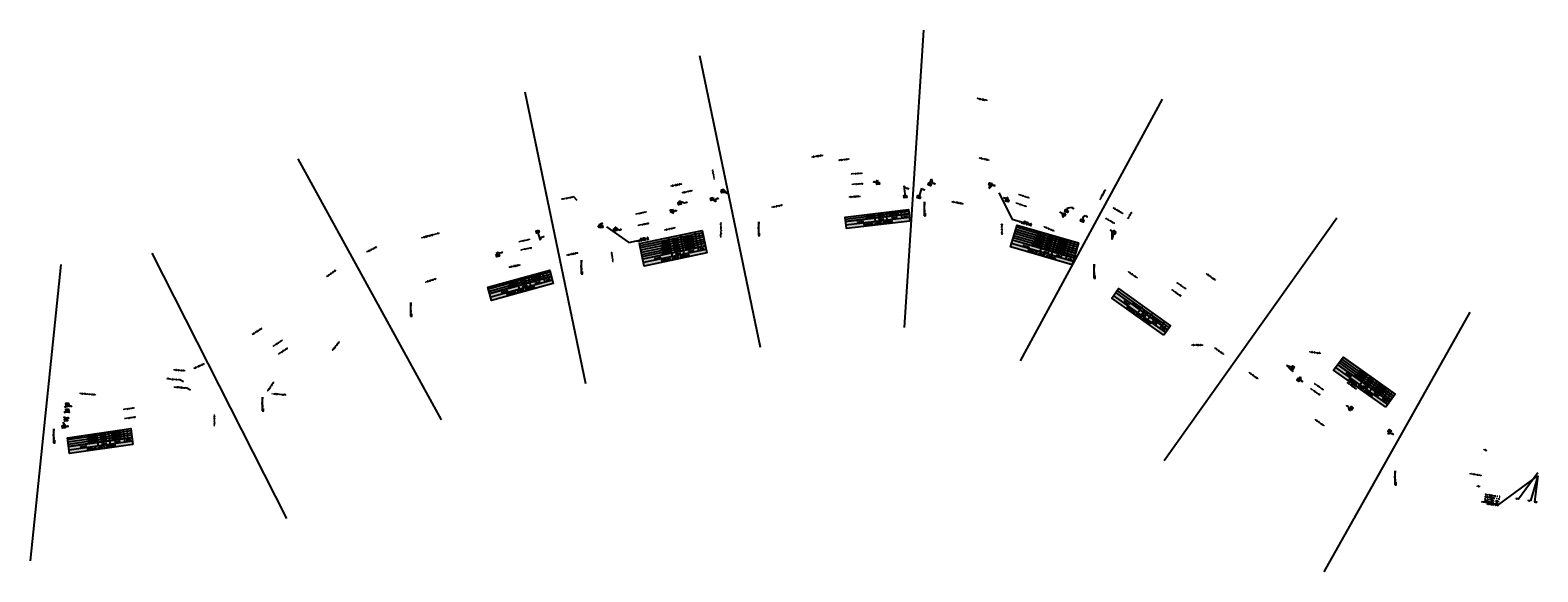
# Model space of a CAD drawing. Extents: x 137822 to 420079, y 34734 to 147659.
# Tile 5 of 9: x 401515 to 411645, y 144021 to 147659. Entities that reach past the tile are written whole.
import ezdxf
from ezdxf.enums import TextEntityAlignment as Align

# ---------------------------------------------------------------- set-up
doc = ezdxf.new("R2010")
doc.units = 0
doc.header["$MEASUREMENT"] = 0
for name, color, linetype in [('DH-TBL-P155', 155, 'Continuous'), ('DL-TBL-P00', 3, 'Continuous'), ('DL-TBL-P4', 8, 'Continuous'), ('DT-TBL-L140', 5, 'Continuous'), ('DT-TBL-L200', 7, 'Continuous'), ('ety', 5, 'Continuous'), ('PTRP-PLAN', 15, 'Continuous'), ('SS-BB-TAPER', 5, 'Continuous'), ('SSN', 3, 'Continuous'), ('ST-L140', 5, 'Continuous'), ('ST-L140-CALLOUTS', 5, 'Continuous'), ('ST-L200', 6, 'Continuous')]:
    doc.layers.add(name, color=color, linetype=linetype)
doc.layers.add('ST-B', color=211, linetype='Continuous', plot=False)
doc.styles.add('L140', font='ROMANSM.shx', dxfattribs={"height": 7})
doc.styles.add('L175', font='ROMANSM.shx', dxfattribs={"height": 8.75})
doc.styles.add('L200', font='ROMANSM.shx', dxfattribs={"height": 10})
doc.styles.add('L40', font='ROMANSM.shx', dxfattribs={"height": 2})

# ---------------------------------------------------------------- blocks, each defined once
blk = doc.blocks.new('dotarrow')
for p, q in [((0.13, 0), (-0.13, 0)), ((0, 1.24), (-0.08, 0.29)), ((-0.08, 0.29), (0, 0.23)), ((0, -0.62), (0, 1.24)), ((0.08, -0.29), (0, -0.23)), ((0.08, -0.67), (0, -0.62)), ((0.08, -0.29), (0.08, -0.67)), ((0.08, -0.75), (0.08, -0.64))]:
    blk.add_line(p, q)
for points in [[(0, 0.23), (-0.08, 0.29), (0, 1.24)], [(0, -0.23), (0.08, -0.29), (0, -0.62), (0.08, -0.67)]]:
    blk.add_solid(points)
blk = doc.blocks.new('NOTE-S')
blk.add_hatch(color=155).paths.add_polyline_path([(-0.18, -0.15), (-0.18, 0.15), (0.18, 0.15), (0.18, -0.15)])
at = {"flags": 128}
blk.add_lwpolyline([(-0.18, -0.15), (-0.18, 0.15), (0.18, 0.15), (0.18, -0.15)], close=True, dxfattribs=at)
at = {"style": 'L140'}
blk.add_attdef('#', text='', height=0.14, dxfattribs=at).set_placement((0, 0), align=Align.MIDDLE)

msp = doc.modelspace()

# ---------------------------------------------------------------- hatches: boundary and pattern name
at = {"layer": 'DH-TBL-P155'}
for points in [[(407426, 146377), (406999, 146326), (406990, 146403), (407417, 146455)], [(406062, 146163), (405641, 146075), (405610, 146225), (406030, 146313)], [(408516, 146083), (408103, 146203), (408146, 146350), (408558, 146230)], [(405006, 146047), (404591, 145933), (404616, 145844), (405030, 145958)], [(409178, 145673), (408827, 145923), (408782, 145859), (409132, 145610)], [(410624, 145126), (410273, 145375), (410336, 145463), (410686, 145214)], [(402206, 144876), (401780, 144815), (401765, 144922), (402191, 144983)]]:
    msp.add_hatch(color=256, dxfattribs=at).paths.add_polyline_path(points)

# ---------------------------------------------------------------- linework, layer by layer
at = {"layer": 'DL-TBL-P00'}
for p, q in [((407419, 146440), (406992, 146388)), ((407420, 146425), (406993, 146374)), ((407421, 146423), (406994, 146372)), ((407423, 146400), (406996, 146349)), ((407195, 146373), (407188, 146427)), ((407274, 146382), (407268, 146437)), ((407374, 146394), (407367, 146449)), ((406034, 146298), (405613, 146210)), ((406037, 146283), (405616, 146196)), ((405910, 146155), (405884, 146282)), ((406008, 146175), (405982, 146303)), ((408537, 146158), (408125, 146278)), ((408542, 146172), (408129, 146293)), ((408546, 146186), (408133, 146307)), ((408550, 146201), (408137, 146321)), ((408554, 146215), (408141, 146336)), ((408301, 146169), (408338, 146294)), ((406040, 146269), (405619, 146181)), ((406043, 146254), (405622, 146166)), ((406046, 146239), (405625, 146151)), ((406049, 146225), (405628, 146137)), ((406052, 146210), (405631, 146122)), ((406052, 146208), (405631, 146120)), ((406057, 146186), (405636, 146098)), ((405832, 146139), (405805, 146266)), ((408522, 146105), (408109, 146225)), ((408529, 146129), (408116, 146249)), ((408528, 146127), (408116, 146248)), ((408533, 146143), (408120, 146264)), ((408378, 146147), (408414, 146272)), ((408474, 146119), (408510, 146244)), ((405010, 146033), (404595, 145919)), ((405014, 146019), (404599, 145904)), ((405018, 146004), (404603, 145890)), ((405018, 146002), (404604, 145888)), ((405024, 145980), (404610, 145866)), ((404803, 145919), (404784, 145986)), ((404880, 145940), (404861, 146008)), ((404976, 145967), (404958, 146034)), ((409146, 145629), (408795, 145878)), ((409159, 145647), (408809, 145897)), ((409160, 145649), (408810, 145898)), ((409169, 145661), (408819, 145911)), ((408958, 145762), (408990, 145807)), ((409024, 145716), (409055, 145760)), ((409105, 145658), (409137, 145702)), ((410637, 145145), (410287, 145394)), ((410650, 145163), (410300, 145413)), ((410652, 145165), (410301, 145414)), ((410660, 145177), (410310, 145427)), ((410669, 145190), (410319, 145439)), ((410678, 145202), (410327, 145451)), ((410686, 145214), (410336, 145463)), ((410450, 145278), (410499, 145347)), ((410515, 145232), (410564, 145301)), ((410596, 145174), (410646, 145243)), ((402193, 144968), (401767, 144907)), ((402054, 144877), (402042, 144962)), ((402153, 144892), (402141, 144976)), ((402195, 144953), (401769, 144892)), ((402197, 144938), (401771, 144877)), ((402199, 144924), (401774, 144862)), ((402200, 144922), (401774, 144860)), ((402203, 144899), (401777, 144838)), ((401975, 144866), (401963, 144950))]:
    msp.add_line(p, q, dxfattribs=at)
at = {"layer": 'DL-TBL-P4', "flags": 128}
for points in [[(407426, 146377), (406999, 146326), (406990, 146403), (407417, 146455)], [(406062, 146163), (405641, 146075), (405610, 146225), (406030, 146313)], [(408516, 146083), (408103, 146203), (408146, 146350), (408558, 146230)], [(405030, 145958), (404616, 145844), (404591, 145933), (405006, 146047)], [(409132, 145610), (408782, 145859), (408827, 145923), (409178, 145673)], [(410624, 145126), (410273, 145375), (410336, 145463), (410686, 145214)], [(402206, 144876), (401780, 144815), (401765, 144922), (402191, 144983)]]:
    msp.add_lwpolyline(points, close=True, dxfattribs=at)
at = {"layer": 'ety'}
for p, q in [((402521, 145310), (402513, 145311)), ((402545, 145297), (402521, 145310)), ((402568, 145255), (402560, 145256)), ((402592, 145242), (402568, 145255))]:
    msp.add_line(p, q, dxfattribs=at)
at = {"layer": 'ety', "color": 155}
for points in [[(407876, 147197), (407878, 147205), (407948, 147182), (407949, 147191)], [(407020, 146797), (407021, 146789), (406947, 146789), (406948, 146781)], [(407962, 146789), (407960, 146781), (407891, 146805), (407889, 146797)], [(406097, 146718), (406105, 146720), (406108, 146653), (406116, 146654)], [(407109, 146702), (407110, 146694), (407030, 146698), (407030, 146689)], [(405966, 146586), (405967, 146577), (405894, 146571), (405896, 146562)], [(407113, 146633), (407114, 146624), (407034, 146628), (407034, 146619)], [(408213, 146478), (408210, 146470), (408137, 146504), (408135, 146496)], [(408232, 146535), (408229, 146527), (408156, 146561), (408154, 146553)], [(405659, 146443), (405660, 146435), (405581, 146427), (405582, 146419)], [(408805, 146363), (408801, 146356), (408742, 146399), (408738, 146392)], [(408894, 146391), (408887, 146396), (408921, 146437), (408914, 146441)], [(404263, 146299), (404265, 146291), (404141, 146268), (404143, 146259)], [(405675, 146367), (405676, 146359), (405596, 146351), (405598, 146343)], [(406152, 146371), (406161, 146370), (406151, 146265), (406159, 146264)], [(408049, 146283), (408041, 146283), (408048, 146362), (408040, 146362)], [(404875, 146259), (404876, 146250), (404796, 146242), (404798, 146234)], [(404886, 146202), (404888, 146194), (404808, 146186), (404810, 146178)], [(405417, 146171), (405425, 146172), (405427, 146099), (405435, 146100)], [(409252, 145875), (409247, 145869), (409187, 145922), (409182, 145915)], [(409286, 145923), (409281, 145916), (409221, 145969), (409216, 145962)], [(403209, 145582), (403214, 145575), (403143, 145538), (403148, 145531)], [(403244, 145529), (403249, 145522), (403178, 145485), (403183, 145478)], [(402509, 145316), (402508, 145307), (402430, 145322), (402429, 145314)], [(402558, 145261), (402557, 145251), (402480, 145267), (402480, 145257)], [(410210, 145245), (410205, 145239), (410145, 145292), (410140, 145285)], [(403235, 145213), (403235, 145205), (403136, 145221), (403135, 145213)], [(410185, 145211), (410180, 145204), (410120, 145257), (410115, 145250)], [(402217, 145127), (402218, 145118), (402138, 145116), (402139, 145108)], [(402226, 145065), (402227, 145057), (402147, 145054), (402148, 145046)], [(411271, 144672), (411269, 144664), (411185, 144686), (411184, 144678)]]:
    msp.add_solid(points, dxfattribs=at)
at = {"layer": 'ety'}
for points in [[(402545, 145297), (402536, 145301), (402537, 145303), (402536, 145301)], [(402592, 145242), (402583, 145245), (402584, 145248), (402583, 145245)]]:
    msp.add_solid(points, dxfattribs=at)
at = {"layer": 'PTRP-PLAN', "color": 155}
for points in [[(406844, 146823), (406845, 146815), (406765, 146811), (406766, 146802)], [(405895, 146632), (405897, 146624), (405817, 146615), (405818, 146607)], [(408735, 146591), (408743, 146587), (408698, 146520), (408706, 146516)], [(406572, 146489), (406574, 146481), (406494, 146473), (406495, 146465)], [(407095, 146548), (407096, 146539), (407015, 146542), (407016, 146533)], [(407787, 146497), (407785, 146489), (407708, 146511), (407707, 146503)], [(408862, 146431), (408857, 146423), (408792, 146471), (408788, 146464)], [(405852, 146337), (405853, 146329), (405773, 146320), (405775, 146312)], [(408400, 146313), (408396, 146305), (408326, 146345), (408323, 146337)], [(403844, 146207), (403848, 146200), (403772, 146172), (403776, 146165)], [(404809, 146087), (404811, 146079), (404731, 146071), (404733, 146062)], [(405197, 146168), (405199, 146160), (405119, 146152), (405120, 146143)], [(403569, 146051), (403574, 146045), (403503, 146005), (403508, 145998)], [(404244, 145994), (404247, 145986), (404168, 145969), (404170, 145961)], [(408959, 145997), (408954, 145990), (408893, 146043), (408889, 146036)], [(409484, 145982), (409479, 145975), (409419, 146029), (409414, 146022)], [(403071, 145662), (403076, 145655), (403004, 145617), (403009, 145610)], [(403591, 145571), (403598, 145565), (403541, 145508), (403548, 145503)], [(409398, 145548), (409398, 145540), (409318, 145548), (409318, 145539)], [(409540, 145484), (409535, 145477), (409474, 145530), (409469, 145523)], [(410189, 145492), (410188, 145484), (410109, 145504), (410108, 145495)], [(402558, 145376), (402557, 145367), (402478, 145383), (402477, 145374)], [(402685, 145424), (402689, 145416), (402612, 145390), (402616, 145383)], [(409770, 145320), (409765, 145313), (409705, 145366), (409700, 145359)], [(403150, 145301), (403157, 145296), (403105, 145235), (403112, 145230)], [(410431, 145252), (410426, 145245), (410365, 145298), (410360, 145291)], [(401959, 145214), (401958, 145206), (401846, 145224), (401845, 145216)], [(402748, 145078), (402757, 145078), (402749, 144998), (402758, 144998)], [(410214, 145004), (410209, 144997), (410148, 145050), (410143, 145044)], [(411303, 144840), (411301, 144832), (411284, 144845), (411282, 144837)]]:
    msp.add_solid(points, dxfattribs=at)
at = {"layer": 'SS-BB-TAPER'}
for p, q in [((407212, 146630), (407209, 146651)), ((407386, 146613), (407395, 146541)), ((407503, 146598), (407486, 146538)), ((407559, 146624), (407569, 146660)), ((407958, 146595), (407967, 146624)), ((405875, 146513), (405879, 146495)), ((406122, 146506), (406097, 146525)), ((406203, 146559), (406169, 146575)), ((408080, 146515), (408086, 146535)), ((405833, 146425), (405828, 146446)), ((408455, 146401), (408461, 146421)), ((408483, 146463), (408478, 146444)), ((408590, 146403), (408583, 146380)), ((404925, 146306), (404941, 146249)), ((405331, 146335), (405352, 146340)), ((405443, 146338), (405447, 146319)), ((408784, 146253), (408799, 146301)), ((404657, 146147), (404651, 146168)), ((409957, 145408), (409999, 145394)), ((410051, 145330), (410037, 145311)), ((401740, 145062), (401757, 145041)), ((401743, 145092), (401764, 145108)), ((401747, 145128), (401764, 145148)), ((410380, 145102), (410393, 145121)), ((401736, 145027), (401741, 144995)), ((410637, 144947), (410650, 144966))]:
    msp.add_line(p, q, dxfattribs=at)
at = {"layer": 'ST-B'}
for p, q in [((407517, 147659), (407388, 145663)), ((406012, 147489), (406421, 145531)), ((404838, 147244), (405247, 145286)), ((409121, 147196), (408167, 145438)), ((403313, 146794), (404277, 145041)), ((406173, 146588), (406155, 146584)), ((406203, 146559), (406173, 146588)), ((407196, 146636), (407179, 146641)), ((407209, 146651), (407196, 146636)), ((407386, 146613), (407401, 146598)), ((407401, 146598), (407418, 146593)), ((407503, 146598), (407509, 146590)), ((407509, 146590), (407526, 146586)), ((407569, 146660), (407578, 146631)), ((407578, 146631), (407595, 146626)), ((407958, 146595), (407983, 146619)), ((407983, 146619), (408000, 146614)), ((405875, 146513), (405912, 146499)), ((405912, 146499), (405930, 146503)), ((406122, 146526), (406139, 146529)), ((406122, 146506), (406122, 146526)), ((408072, 146528), (408054, 146533)), ((408086, 146535), (408072, 146528)), ((405833, 146425), (405841, 146443)), ((405841, 146443), (405858, 146447)), ((408448, 146428), (408434, 146438)), ((408455, 146401), (408448, 146428)), ((408483, 146463), (408512, 146470)), ((408512, 146470), (408526, 146459)), ((408590, 146403), (408604, 146415)), ((408604, 146415), (408619, 146405)), ((410295, 146396), (409135, 144766)), ((405331, 146335), (405345, 146358)), ((405345, 146358), (405362, 146361)), ((405443, 146338), (405470, 146316)), ((405470, 146316), (405487, 146320)), ((408786, 146308), (408771, 146318)), ((408784, 146253), (408786, 146308)), ((404941, 146249), (404951, 146268)), ((404951, 146268), (404969, 146273)), ((401721, 146085), (401515, 144095)), ((402333, 146162), (403238, 144379)), ((404651, 146168), (404673, 146163)), ((404673, 146163), (404690, 146168)), ((411188, 145765), (410208, 144021)), ((409957, 145408), (409986, 145378)), ((409986, 145378), (410001, 145367)), ((410051, 145330), (410051, 145308)), ((410051, 145308), (410065, 145297)), ((401740, 145062), (401759, 145056)), ((401743, 145092), (401764, 145095)), ((401747, 145128), (401777, 145135)), ((401764, 145095), (401781, 145093)), ((401777, 145135), (401795, 145133)), ((410373, 145129), (410359, 145139)), ((410380, 145102), (410373, 145129)), ((401736, 145027), (401756, 145000)), ((401756, 145000), (401773, 144998)), ((401759, 145056), (401776, 145054)), ((410637, 144947), (410661, 144953)), ((410661, 144953), (410675, 144942)), ((411644, 144685), (411516, 144510)), ((411645, 144665), (411595, 144498)), ((411645, 144665), (411622, 144491)), ((411516, 144510), (411498, 144513)), ((411595, 144498), (411577, 144501)), ((411622, 144491), (411639, 144488))]:
    msp.add_line(p, q, dxfattribs=at)
at = {"layer": 'ST-L140'}
for p, q in [((405168, 146540), (405160, 146538)), ((405191, 146515), (405168, 146540))]:
    msp.add_line(p, q, dxfattribs=at)
msp.add_solid([(405191, 146515), (405183, 146521), (405186, 146523), (405183, 146521)], dxfattribs=at)
at = {"layer": 'ST-L140-CALLOUTS', "flags": 128}
for points in [[(408023, 146566), (408113, 146390), (408245, 146351)], [(405387, 146337), (405537, 146233), (405672, 146261)]]:
    msp.add_lwpolyline(points, dxfattribs=at)
at = {"layer": 'ST-L200'}
for p, q in [((411383, 144474), (411645, 144665)), ((411265, 144493), (411383, 144474))]:
    msp.add_line(p, q, dxfattribs=at)
msp.add_solid([(411645, 144665), (411635, 144655), (411632, 144659), (411635, 144655)], dxfattribs=at)

# ---------------------------------------------------------------- block references
at = {"layer": 'SS-BB-TAPER', "zscale": 50}
for p, xscale, yscale, rotation, values in [((406169, 146575), 50.00000000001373, 50.00000000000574, 191.8021653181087, {'#': '1'}), ((407212, 146630), 50.00000000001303, 50.00000000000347, 186.8711882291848, {'#': '2'}), ((407559, 146624), 50.00000000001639, 50.00000000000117, 163.7164994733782, {'#': '7'}), ((407967, 146624), 50.00000000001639, 50.00000000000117, 163.7164994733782, {'#': '6'}), ((405879, 146495), 50.00000000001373, 50.00000000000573, 191.8021653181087, {'#': '2'}), ((406097, 146525), 50.00000000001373, 50.00000000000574, 191.8021653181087, {'#': '3'}), ((407395, 146541), 50.00000000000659, 50.00000000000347, 186.8711882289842, {'#': '1'}), ((407486, 146538), 50.00000000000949, 50.00000000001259, 163.7164994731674, {'#': '1'}), ((408080, 146515), 50.00000000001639, 50.00000000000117, 163.7164994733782, {'#': '5'}), ((405828, 146446), 50.00000000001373, 50.00000000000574, 191.8021653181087, {'#': '4'}), ((408461, 146421), 50.00000000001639, 50.00000000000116, 163.7164994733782, {'#': '4'}), ((408478, 146444), 50.00000000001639, 50.00000000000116, 163.7164994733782, {'#': '3'}), ((408583, 146380), 50.00000000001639, 50.00000000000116, 163.7164994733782, {'#': '2'}), ((404925, 146306), 50.00000000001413, 50.00000000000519, 195.4104930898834, {'#': '1'}), ((405352, 146340), 50.00000000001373, 50.00000000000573, 191.8021653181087, {'#': '6'}), ((405447, 146319), 50.00000000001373, 50.00000000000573, 191.8021653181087, {'#': '5'}), ((408799, 146301), 50.00000000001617, 50.00000000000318, 144.5595956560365, {'#': '1'}), ((404657, 146147), 50.00000000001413, 50.00000000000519, 195.4104930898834, {'#': '2'}), ((409999, 145394), 50.00000000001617, 50.00000000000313, 144.5595956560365, {'#': '4'}), ((410037, 145311), 50.00000000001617, 50.00000000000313, 144.5595956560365, {'#': '3'}), ((401764, 145148), 50.00000000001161, 50.00000000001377, 188.171917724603, {'#': '2'}), ((401764, 145108), 50.00000000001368, 50.00000000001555, 188.1719177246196, {'#': '4'}), ((410393, 145121), 50.00000000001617, 50.00000000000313, 144.5595956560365, {'#': '2'}), ((401741, 144995), 50.00000000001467, 50.0000000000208, 188.1719177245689, {'#': '1'}), ((401757, 145041), 50.00000000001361, 50.00000000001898, 188.1719177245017, {'#': '3'}), ((410650, 144966), 50.00000000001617, 50.00000000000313, 144.5595956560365, {'#': '1'})]:
    msp.add_blockref('NOTE-S', p, dxfattribs=dict(at, xscale=xscale, yscale=yscale, rotation=rotation)).add_auto_attribs(values)
at = {"layer": 'SSN', "xscale": 50, "yscale": 50, "zscale": 50}
for p in [(407525, 146444), (406410, 146310), (405220, 146053), (408665, 146025), (404074, 145769), (403076, 145133), (401674, 144919), (410686, 144637)]:
    msp.add_blockref('dotarrow', p, dxfattribs=at)

# ---------------------------------------------------------------- texts
at = {"layer": 'DT-TBL-L140', "style": 'L140'}
for s, rotation, p in [('END TAPER', 186.8712, (407184, 146419)), ('END TAPER', 186.8712, (407185, 146404)), ('BEGIN TAPER', 163.7165, (408330, 146289)), ("3' RADIUS", 163.7165, (408326, 146274)), ('BEGIN TAPER', 191.8022, (405813, 146199)), ('END TAPER', 191.8022, (405810, 146213)), ("3' RADIUS", 191.8022, (405804, 146243)), ("3' RADIUS", 191.8022, (405807, 146228)), ('END TAPER', 191.8022, (405817, 146184)), ('BEGIN TAPER', 163.7165, (408305, 146202)), ('BEGIN TAPER', 163.7165, (408309, 146217)), ('END TAPER', 163.7165, (408313, 146231)), ('END TAPER', 163.7165, (408317, 146245)), ("3' RADIUS", 163.7165, (408322, 146260)), ('BEGIN TAPER', 191.8022, (405820, 146169)), ('BEGIN TAPER', 195.4105, (404788, 145949)), ('END TAPER', 195.4105, (404784, 145963)), ('BEGIN TAPER', 144.5596, (408973, 145792)), ("15' RADIUS", 144.5596, (410490, 145345)), ('BEGIN TAPER', 144.5596, (410464, 145308)), ('END TAPER', 144.5596, (410473, 145320)), ("5' RADIUS", 144.5596, (410481, 145332)), ('BEGIN TAPER', 188.1719, (401958, 144942)), ('BEGIN TAPER', 188.1719, (401960, 144927)), ('BEGIN TAPER', 188.1719, (401963, 144912)), ('BEGIN TAPER', 188.1719, (401965, 144897))]:
    msp.add_text(s, height=7, rotation=rotation, dxfattribs=at).set_placement(p, align=Align.MIDDLE_LEFT)
for s, rotation, p in [('15.00 LT', 186.8712, (407229, 146425)), ('51.00 LT', 186.8712, (407231, 146410)), ('OFFSET', 186.8712, (407233, 146389)), ('"S"218+93.63', 186.8712, (407318, 146435)), ('"S"217+13.91', 186.8712, (407320, 146420)), ('STATION', 186.8712, (407323, 146400)), ('POINT', 186.8712, (407397, 146409)), ('2', 186.8712, (407393, 146444)), ('1', 186.8712, (407395, 146429)), ('"S"238+02.63', 191.8022, (405937, 146270)), ('6', 191.8022, (406011, 146286)), ('REMARKS', 186.8712, (407094, 146372)), ('9.00 RT', 163.7165, (408374, 146276)), ('10.00 RT', 191.8022, (405849, 146252)), ('10.00 LT', 191.8022, (405852, 146237)), ('5.00 LT', 191.8022, (405855, 146223)), ('15.00 RT', 191.8022, (405858, 146208)), ('73.00 RT', 191.8022, (405861, 146193)), ('51.00 RT', 191.8022, (405864, 146179)), ('"S"236+92.25', 191.8022, (405940, 146256)), ('"S"232+93.35', 191.8022, (405943, 146241)), ('"S"229+93.35', 191.8022, (405946, 146226)), ('"S"232+33.35', 191.8022, (405949, 146212)), ('"S"229+03.35', 191.8022, (405953, 146197)), ('STATION', 191.8022, (405957, 146176)), ('5', 191.8022, (406014, 146271)), ('4', 191.8022, (406017, 146256)), ('3', 191.8022, (406020, 146242)), ('POINT', 191.8022, (406030, 146192)), ('2', 191.8022, (406023, 146227)), ('1', 191.8022, (406026, 146212)), ('REMARKS', 163.7165, (408208, 146208)), ('OFFSET', 163.7165, (408343, 146169)), ('59.00 LT', 163.7165, (408349, 146189)), ('51.00 RT', 163.7165, (408353, 146204)), ('59.00 RT', 163.7165, (408357, 146218)), ('9.00 LT', 163.7165, (408361, 146233)), ('12.00 LT', 163.7165, (408366, 146247)), ('12.00 RT', 163.7165, (408370, 146261)), ('"S"204+87.04', 163.7165, (408439, 146179)), ('"S"206+07.04', 163.7165, (408444, 146193)), ('"S"206+07.04', 163.7165, (408448, 146207)), ('"S"210+01.67', 163.7165, (408452, 146222)), ('"S"211+40.41', 163.7165, (408456, 146236)), ('"S"215+33.63', 163.7165, (408460, 146250)), ('4', 163.7165, (408520, 146186)), ('5', 163.7165, (408524, 146201)), ('6', 163.7165, (408528, 146215)), ('7', 163.7165, (408532, 146229)), ('REMARKS', 191.8022, (405732, 146129)), ('OFFSET', 191.8022, (405869, 146158)), ('"S"215+93.91', 163.7165, (408435, 146164)), ('STATION', 163.7165, (408429, 146144)), ('POINT', 163.7165, (408501, 146123)), ('1', 163.7165, (408507, 146143)), ('2', 163.7165, (408511, 146157)), ('3', 163.7165, (408516, 146172)), ('15.00 LT', 195.4105, (404829, 145975)), ('"S"245+02.46', 195.4105, (404915, 145999)), ('"S"242+02.46', 195.4105, (404919, 145985)), ('2', 195.4105, (404988, 146019)), ('POINT', 195.4105, (404997, 145984)), ('1', 195.4105, (404992, 146005)), ('REMARKS', 195.4105, (404703, 145903)), ('5.00 RT', 195.4105, (404833, 145961)), ('OFFSET', 195.4105, (404838, 145941)), ('STATION', 195.4105, (404925, 145964)), ('REMARKS', 144.5596, (408884, 145829)), ('15.00 RT', 144.5596, (409010, 145765)), ('OFFSET', 144.5596, (408998, 145748)), ('STATION', 144.5596, (409071, 145696)), ('"S"202+47.04', 144.5596, (409083, 145713)), ('1', 144.5596, (409144, 145670)), ('POINT', 144.5596, (409132, 145652)), ('REMARKS', 144.5596, (410375, 145345)), ('OFFSET', 144.5596, (410489, 145264)), ('15.00 RT', 144.5596, (410501, 145281)), ('5.00 LT', 144.5596, (410510, 145294)), ('10.00 LT', 144.5596, (410519, 145306)), ('0.00 RT', 144.5596, (410527, 145318)), ('"S"186+80.55', 144.5596, (410592, 145254)), ('"S"188+02.54', 144.5596, (410601, 145266)), ('STATION', 144.5596, (410562, 145212)), ('"S"179+80.55', 144.5596, (410575, 145229)), ('"S"182+80.55', 144.5596, (410583, 145241)), ('POINT', 144.5596, (410623, 145169)), ('1', 144.5596, (410636, 145186)), ('2', 144.5596, (410644, 145198)), ('3', 144.5596, (410653, 145210)), ('4', 144.5596, (410662, 145222)), ('"S"276+75.90', 188.1719, (402093, 144961)), ('4', 188.1719, (402167, 144972)), ('3', 188.1719, (402169, 144957)), ('REMARKS', 188.1719, (401874, 144863)), ('15.00 RT', 188.1719, (402004, 144949)), ('15.00 LT', 188.1719, (402006, 144934)), ('51.00 RT', 188.1719, (402008, 144919)), ('51.00 LT', 188.1719, (402010, 144904)), ('OFFSET', 188.1719, (402013, 144883)), ('"S"276+75.90', 188.1719, (402095, 144946)), ('"S"276+75.90', 188.1719, (402097, 144932)), ('"S"276+75.90', 188.1719, (402099, 144917)), ('STATION', 188.1719, (402102, 144896)), ('POINT', 188.1719, (402176, 144907)), ('2', 188.1719, (402171, 144942)), ('1', 188.1719, (402173, 144927))]:
    msp.add_text(s, height=7, rotation=rotation, dxfattribs=at).set_placement(p, align=Align.MIDDLE)
at = {"layer": 'DT-TBL-L200', "style": 'L200'}
for rotation, p in [(186.8712, (407211, 146363)), (163.7165, (408312, 146154)), (191.8022, (405849, 146130)), (195.4105, (404810, 145909)), (144.5596, (408964, 145744)), (144.5596, (410455, 145260)), (188.1719, (401992, 144857))]:
    msp.add_text('PAVEMENT LAYOUT SCHEDULE', height=10, rotation=rotation, dxfattribs=at).set_placement(p, align=Align.MIDDLE)
at = {"layer": 'ety', "style": 'L140'}
for s, rotation, p in [('TWEED COURT', 348.6966, (407876, 147197)), ('LAMONT WAY', 279.5537, (406097, 146719)), ('DAY ROAD', 58.8301, (408893, 146392)), ('VIENNA WOODS ACCESS', 194.6303, (404263, 146299)), ('NEW MSE WALL', 175.032, (402509, 145315)), ('BRIDGE #2291', 175.032, (402558, 145259)), ('ALASKA RAILROAD', 175.6292, (403235, 145213))]:
    msp.add_text(s, height=7, rotation=rotation, dxfattribs=at).set_placement(p)
for s, rotation, p in [('MACHEN ROAD', 186.4146, (406984, 146789)), ('MACHEN ROAD', 167.3729, (407926, 146793)), ('NB PARKS HWY', 183.491, (407070, 146696)), ('MACHEN ROAD', 191.8021, (405931, 146574)), ('SB PARKS HWY', 183.491, (407074, 146626)), ('SB PARKS HWY', 161.4286, (408174, 146487)), ('NB PARKS HWY', 161.4286, (408193, 146544)), ('NB PARKS HWY', 191.8021, (405620, 146431)), ('MACHEN ROAD', 150.0624, (408772, 146378)), ('SB PARKS HWY', 191.8021, (405636, 146355)), ('S. LAMONT CIRCLE', 269.223, (406156, 146317)), ('STANLEY ROAD', 90.4072, (408044, 146323)), ('NB PARKS HWY', 191.8021, (404836, 146246)), ('SB PARKS HWY', 191.8021, (404848, 146190)), ('OLYMPIC WAY', 278.0836, (405426, 146135)), ('SB PARKS HWY', 144.5595, (409217, 145895)), ('NB PARKS HWY', 144.5595, (409251, 145943)), ('NB PARKS HWY', 213.5843, (403179, 145556)), ('SB PARKS HWY', 213.5843, (403214, 145503)), ('NB PARKS HWY', 144.5595, (410175, 145265)), ('SB PARKS HWY', 144.5595, (410150, 145231)), ('NB PARKS HWY', 187.8374, (402178, 145117)), ('SB PARKS HWY', 187.8374, (402187, 145056)), ('PARKS HIGHWAY', 170.3204, (411227, 144675))]:
    msp.add_text(s, height=7, rotation=rotation, dxfattribs=at).set_placement(p, align=Align.MIDDLE)
at = {"layer": 'PTRP-PLAN', "style": 'L140'}
for s, rotation, p in [('PROPOSED ROW', 188.9226, (406805, 146813)), ('PROPOSED ROW', 191.8499, (405857, 146619)), ('PROPOSED ROW', 242.4906, (408721, 146554)), ('EXISTING ROW', 191.8499, (406534, 146477)), ('PROPOSED ROW', 184.278, (407056, 146541)), ('PROPOSED ROW', 169.8396, (407747, 146500)), ('PROPOSED ROW', 149.7275, (408825, 146447)), ('EXISTING ROW', 191.8499, (405813, 146324)), ('EXISTING ROW', 156.7475, (408361, 146325)), ('EXISTING ROW', 205.9528, (403810, 146186)), ('PROPOSED ROW', 191.8499, (404771, 146075)), ('PROPOSED ROW', 191.8499, (405159, 146156)), ('EXISTING ROW', 215.1962, (403538, 146025)), ('EXISTING ROW', 198.0519, (404207, 145978)), ('EXISTING ROW', 144.5597, (408924, 146016)), ('EXISTING ROW', 144.5597, (409449, 146002)), ('PROPOSED ROW', 213.5833, (403040, 145636)), ('EXISTING ROW', 231.299, (403569, 145537)), ('PROPOSED ROW', 180.3979, (409358, 145544)), ('EXISTING ROW', 144.5597, (409504, 145504)), ('EXISTING ROW', 171.9207, (410149, 145494)), ('EXISTING ROW', 175.032, (402518, 145375)), ('PROPOSED ROW', 204.897, (402651, 145403)), ('EXISTING ROW', 235.0961, (403131, 145265)), ('EXISTING ROW', 144.5597, (409735, 145339)), ('PROPOSED ROW', 144.5595, (410396, 145271)), ('EXISTING ARRC ROW', 175.032, (401902, 145215)), ('EXISTING ROW', 270.5042, (402753, 145038)), ('EXISTING ROW', 144.5597, (410178, 145024)), ('ROW', 164.1627, (411293, 144839)), ('ROW', 173.7978, (411247, 144596))]:
    msp.add_text(s, height=7, rotation=rotation, dxfattribs=at).set_placement(p, align=Align.MIDDLE)
at = {"layer": 'ST-B', "style": 'L40'}
for s, rotation, p in [('229+03.35', 191.8022, (406172, 146586)), ('51.00 RT', 191.8022, (406171, 146589)), ('218+93.63', 163.7165, (407195, 146635)), ('15.00 LT', 163.7165, (407196, 146638)), ('217+13.91', 163.7165, (407418, 146592)), ('51.00 LT', 163.7165, (407418, 146595)), ('215+93.91', 163.7165, (407525, 146584)), ('59.00 LT', 163.7165, (407526, 146587)), ('215+33.63', 163.7165, (407595, 146625)), ('9.00 RT', 163.7165, (407596, 146628)), ('211+40.41', 163.7165, (407999, 146612)), ('12.00 RT', 163.7165, (408000, 146616)), ('232+33.35', 191.8022, (405930, 146501)), ('73.00 RT', 191.8022, (405929, 146504)), ('229+93.35', 191.8022, (406140, 146528)), ('15.00 RT', 191.8022, (406139, 146531)), ('210+01.67', 163.7165, (408070, 146527)), ('12.00 LT', 163.7165, (408071, 146530)), ('232+93.35', 191.8022, (405859, 146445)), ('5.00 LT', 191.8022, (405858, 146448)), ('206+07.04', 144.5596, (408447, 146427)), ('9.00 LT', 144.5596, (408449, 146430)), ('206+07.04', 144.5596, (408525, 146458)), ('59.00 RT', 144.5596, (408527, 146461)), ('204+87.04', 144.5596, (408618, 146403)), ('51.00 RT', 144.5596, (408620, 146406)), ('238+02.63', 191.8022, (405362, 146360)), ('10.00 RT', 191.8022, (405362, 146363)), ('236+92.25', 191.8022, (405488, 146318)), ('10.00 LT', 191.8022, (405487, 146322)), ('202+47.04', 144.5596, (408784, 146307)), ('15.00 RT', 144.5596, (408786, 146310)), ('242+02.46', 195.4105, (404969, 146271)), ('5.00 RT', 195.4105, (404968, 146274)), ('245+02.46', 195.4105, (404691, 146166)), ('15.00 LT', 195.4105, (404690, 146169)), ('188+02.54', 144.5596, (410000, 145366)), ('0.00 RT', 144.5596, (410002, 145369)), ('186+80.55', 144.5596, (410064, 145296)), ('10.00 LT', 144.5596, (410066, 145299)), ('276+75.90', 174.0885, (401781, 145092)), ('15.00 RT', 174.0885, (401782, 145095)), ('276+75.90', 174.0885, (401795, 145131)), ('51.00 RT', 174.0885, (401795, 145135)), ('182+80.55', 144.5596, (410371, 145128)), ('5.00 LT', 144.5596, (410373, 145131)), ('276+75.90', 174.0885, (401773, 144996)), ('276+75.90', 174.0885, (401776, 145053)), ('51.00 LT', 174.0885, (401774, 145000)), ('15.00 LT', 174.0885, (401777, 145056)), ('179+80.55', 144.5596, (410674, 144941)), ('15.00 RT', 144.5596, (410676, 144944)), ('169+16.89', 170.6686, (411515, 144508)), ('0.00 RT', 170.6686, (411515, 144512)), ('169+17.79', 170.6686, (411594, 144496)), ('0.00 RT', 170.6686, (411594, 144500)), ('169+16.89', 170.6686, (411639, 144487)), ('0.00 RT', 170.6686, (411640, 144490))]:
    msp.add_text(s, height=2, rotation=rotation, dxfattribs=at).set_placement(p, align=Align.MIDDLE_LEFT)
at = {"layer": 'ST-L140', "style": 'L140'}
msp.add_text('RETAINING WALL', height=7, rotation=191.8022, dxfattribs=at).set_placement((405158, 146541))
at = {"layer": 'ST-L140-CALLOUTS', "style": 'L140'}
for s, rotation, p in [('"S" 210+70.58 =', 163.7165, (408245, 146351)), ('"S" 100+00', 163.7165, (408249, 146363)), ('"S" 237+47.36 =', 191.8022, (405672, 146261)), ('"O" 100+00', 191.8022, (405669, 146273))]:
    msp.add_text(s, height=7, rotation=rotation, dxfattribs=at).set_placement(p, align=Align.BOTTOM_LEFT)
at = {"layer": 'ST-L200', "style": 'L175'}
for s, p in [('"SB" 169+16.89', (411385, 144485)), ('"NB" 169+17.79', (411387, 144499)), ('END PROJECT', (411382, 144471)), ('N = 144664.573', (411390, 144514)), ('E = 411645.118', (411392, 144529))]:
    msp.add_text(s, height=8.75, rotation=170.6686, dxfattribs=at).set_placement(p)

doc.saveas('drawing.dxf')
